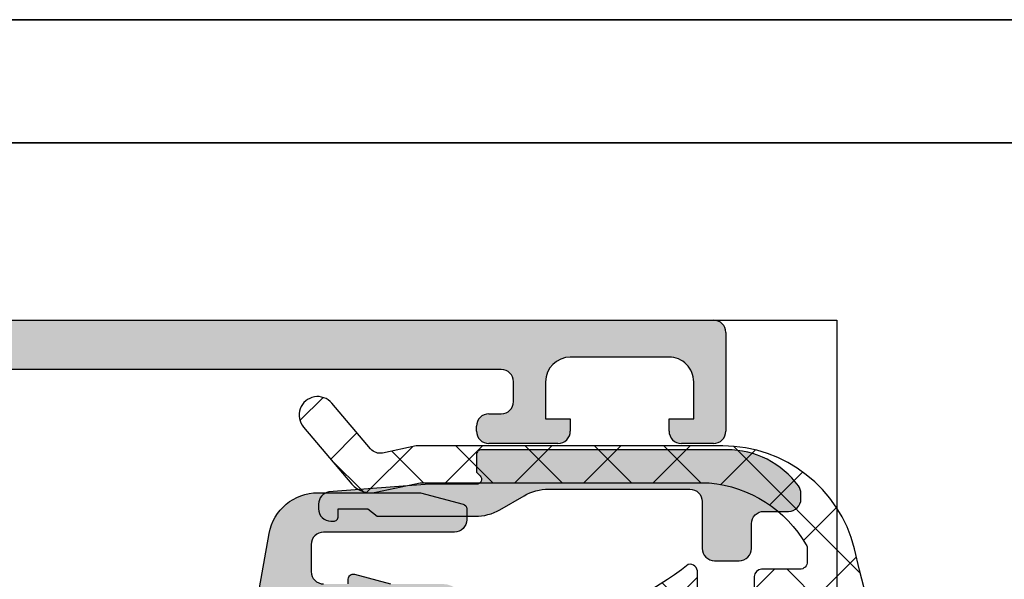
# Model space of a CAD drawing. Header units: millimetres. Extents: x 373037 to 682063, y 76092 to 274210.
# Tile 218 of 256: x 660879 to 660919, y 273249 to 273272. Entities that reach past the tile are written whole.
import ezdxf

# ---------------------------------------------------------------- set-up
doc = ezdxf.new("R2010")
doc.units = ezdxf.units.MM
doc.header["$LTSCALE"] = 100
doc.linetypes.add('ČÁRKOVANÁ', pattern=[19.049999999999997, 12.7, -6.35])
doc.layers.add('PUDORYS', color=253, linetype='CONTINUOUS')

msp = doc.modelspace()

# ---------------------------------------------------------------- hatches: boundary and pattern name
at = {"layer": 'PUDORYS', "true_color": 0x939598}
h = msp.add_hatch(color=252, dxfattribs=at)
edge = h.paths.add_edge_path()
edge.add_arc((660907.138070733, 273259.4724513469), 0.5000674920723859, 0.0077324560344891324, 89.99226754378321, ccw=False)
edge.add_line((660907.6381382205, 273259.4725188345), (660907.6381382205, 273255.4725188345))
edge.add_arc((660907.138070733, 273255.472586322), 0.5000674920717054, 270.0077324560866, 359.99226754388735, ccw=False)
edge.add_line((660907.1381382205, 273254.9725188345), (660905.8380893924, 273254.9725188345))
edge.add_arc((660905.8381262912, 273255.4725557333), 0.5000369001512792, 180.0042279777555, 269.99577202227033, ccw=False)
edge.add_line((660905.3380893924, 273255.4725188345), (660905.3380893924, 273255.9725188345))
edge.add_line((660905.3380893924, 273255.9725188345), (660906.3380893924, 273255.9725188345))
edge.add_line((660906.3380893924, 273255.9725188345), (660906.3380893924, 273257.4725188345))
edge.add_arc((660905.338126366, 273257.4725558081), 0.9999630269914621, 359.9978814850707, 450.0021185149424)
edge.add_line((660905.3380893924, 273258.4725188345), (660901.3380893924, 273258.4725188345))
edge.add_arc((660901.338166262, 273257.4724419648), 1.000076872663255, 90.00440397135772, 179.9955960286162)
edge.add_line((660900.3380893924, 273257.4725188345), (660900.3380893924, 273255.9725188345))
edge.add_line((660900.3380893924, 273255.9725188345), (660901.3380893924, 273255.9725188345))
edge.add_line((660901.3380893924, 273255.9725188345), (660901.3380893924, 273255.4725188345))
edge.add_arc((660900.8381468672, 273255.4724613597), 0.4999425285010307, -90.0065868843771, 0.006586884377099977, ccw=False)
edge.add_line((660900.8380893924, 273254.9725188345), (660898.0381015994, 273254.9725188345))
edge.add_arc((660898.0381015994, 273255.4725188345), 0.5000000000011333, 180.0000000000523, 270.0000000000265, ccw=False)
edge.add_line((660897.5381015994, 273255.4725188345), (660897.5381015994, 273255.6725188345))
edge.add_arc((660898.0381015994, 273255.6725188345), 0.5000000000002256, 89.99999999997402, 179.9999999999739, ccw=False)
edge.add_line((660898.0381015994, 273256.1725188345), (660898.5381015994, 273256.1725188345))
edge.add_arc((660898.5380665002, 273256.6725539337), 0.500035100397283, 270.0040217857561, 359.9959782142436)
edge.add_line((660899.0381015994, 273256.6725188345), (660899.0381015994, 273257.4725218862))
edge.add_arc((660898.538085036, 273257.4725053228), 0.5000165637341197, 0.001897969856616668, 89.99810203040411)
edge.add_line((660898.5381015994, 273257.9725218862), (660867.2381077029, 273257.9725218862))
edge.add_line((660867.2381077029, 273257.9725218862), (660861.1996500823, 273257.5401252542))
edge.add_arc((660861.2381061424, 273256.5409055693), 0.9999594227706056, 92.20400286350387, 179.9999999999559)
edge.add_line((660860.2381467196, 273256.5409055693), (660860.2381467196, 273249.8724533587))
edge.add_arc((660860.7381467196, 273249.8724533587), 0.5000000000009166, 180.0000000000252, 269.9999999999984)
edge.add_line((660860.7381467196, 273249.3724533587), (660861.6381467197, 273249.3724533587))
edge.add_arc((660861.6381467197, 273248.8724533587), 0.5000000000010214, 1.1692691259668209e-10, 90.0000000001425, ccw=False)
edge.add_line((660862.1381467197, 273248.8724533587), (660862.1381467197, 273247.4724518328))
edge.add_arc((660862.2169831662, 273247.2049312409), 0.278895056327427, 106.4198764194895, 181.1645893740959)
edge.add_line((660861.9381457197, 273247.1992628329), (660861.9381457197, 273246.7456688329))
edge.add_arc((660862.2170138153, 273246.7400081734), 0.2789255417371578, 178.8371299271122, 253.575405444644)
edge.add_line((660862.1381467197, 273246.4724648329), (660862.1381467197, 273244.592453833))
edge.add_arc((660861.8381467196, 273244.5924538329), 0.3000000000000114, 270.00000000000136, 360, ccw=False)
edge.add_line((660861.8381467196, 273244.2924538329), (660860.8581724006, 273244.2924538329))
edge.add_arc((660860.8581724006, 273244.5924538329), 0.2999999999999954, 180.0000000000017, 270.00000000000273, ccw=False)
edge.add_line((660860.5581724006, 273244.5924538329), (660860.5581724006, 273247.3524518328))
edge.add_arc((660860.4381724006, 273247.352451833), 0.1200000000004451, 0, 89.99999999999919)
edge.add_line((660860.4381724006, 273247.4724518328), (660856.1381467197, 273247.4724518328))
edge.add_arc((660856.1381467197, 273246.9724518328), 0.5000000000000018, 89.9999999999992, 179.9999999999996)
edge.add_line((660855.6381467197, 273246.9724518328), (660855.6381467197, 273246.2724518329))
edge.add_line((660855.6381467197, 273246.2724518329), (660857.0196421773, 273243.8796315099))
edge.add_arc((660856.9000269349, 273243.8105716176), 0.1381197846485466, -90.00000000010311, 29.999999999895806, ccw=False)
edge.add_line((660856.9000269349, 273243.6724518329), (660853.1381467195, 273243.6724518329))
edge.add_arc((660853.1381467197, 273241.6724518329), 1.999999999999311, 90.00000000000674, 180.0000000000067)
edge.add_line((660851.1381467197, 273241.6724518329), (660851.1381467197, 273241.1044564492))
edge.add_arc((660850.6381467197, 273241.1044564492), 0.5000000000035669, 325.52092823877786, 360, ccw=False)
edge.add_arc((660846.9286481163, 273243.6519297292), 4.999999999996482, 275.34922800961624, 325.5209282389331, ccw=False)
edge.add_arc((660847.3762665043, 273238.8105784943), 0.1381197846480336, 150.0000000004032, 277.70243749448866, ccw=False)
edge.add_line((660847.256651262, 273238.8796383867), (660848.6381467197, 273241.2724587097))
edge.add_line((660848.6381467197, 273241.2724587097), (660848.6381467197, 273241.9724587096))
edge.add_arc((660848.1381467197, 273241.9724587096), 0.5, 0, 89.99999999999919)
edge.add_line((660848.1381467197, 273242.4724587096), (660843.8381210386, 273242.4724587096))
edge.add_arc((660843.8381210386, 273242.3524587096), 0.1199999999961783, 90.00000000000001, 179.9999999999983)
edge.add_line((660843.7181210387, 273242.3524587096), (660843.7181210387, 273239.5924607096))
edge.add_arc((660843.4181210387, 273239.5924607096), 0.2999999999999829, 270.0000000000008, 360, ccw=False)
edge.add_line((660843.4181210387, 273239.2924607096), (660842.4381467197, 273239.2924607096))
edge.add_arc((660842.4381467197, 273239.5924607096), 0.300000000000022, 180.0000000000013, 270, ccw=False)
edge.add_line((660842.1381467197, 273239.5924607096), (660842.1381467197, 273241.4724717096))
edge.add_arc((660842.059279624, 273241.7400150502), 0.2789255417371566, 286.4245945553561, 361.1628700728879)
edge.add_line((660842.3381477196, 273241.7456757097), (660842.3381477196, 273242.1992697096))
edge.add_arc((660842.059310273, 273242.2049381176), 0.2788950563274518, 358.8354106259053, 433.5801235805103)
edge.add_line((660842.1381467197, 273242.4724587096), (660842.1381467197, 273245.472517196))
edge.add_line((660842.1381467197, 273245.472517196), (660842.8382190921, 273246.17262009))
edge.add_line((660842.8382190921, 273246.17262009), (660843.4382251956, 273246.17262009))
edge.add_line((660843.4382251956, 273246.17262009), (660843.4382251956, 273244.5726139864))
edge.add_arc((660843.938234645, 273244.5726234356), 0.5000094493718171, 180.0010827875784, 269.9989172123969)
edge.add_line((660843.9382251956, 273244.0726139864), (660844.3336532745, 273244.0726139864))
edge.add_arc((660844.3336532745, 273244.5726139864), 0.5000000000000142, 270.0000000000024, 285.0000000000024)
edge.add_line((660844.463062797, 273244.0896510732), (660845.8969495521, 273244.4738598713))
edge.add_arc((660845.638130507, 273245.4397856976), 1.000000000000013, 285.0000000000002, 360.0000000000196)
edge.add_line((660846.638130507, 273245.4397856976), (660846.638130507, 273251.1726078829))
edge.add_line((660846.638130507, 273251.1726078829), (660843.4382251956, 273251.1726078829))
edge.add_line((660843.4382251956, 273251.1726078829), (660843.4382251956, 273250.3726200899))
edge.add_line((660843.4382251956, 273250.3726200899), (660842.8382190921, 273250.3726200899))
edge.add_line((660842.8382190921, 273250.3726200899), (660842.1382374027, 273251.5850529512))
edge.add_line((660842.1382374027, 273251.5850529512), (660842.1382374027, 273252.6726078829))
edge.add_line((660842.1382374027, 273252.6726078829), (660857.1381467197, 273252.6726078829))
edge.add_arc((660857.1381467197, 273253.1726078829), 0.5000000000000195, 269.9999999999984, 360.0000000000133)
edge.add_line((660857.6381467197, 273253.1726078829), (660857.6381467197, 273258.9725188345))
edge.add_arc((660858.6381467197, 273258.9725188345), 1, 90, 180.0000000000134, ccw=False)
edge.add_line((660858.6381467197, 273259.9725188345), (660907.1381382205, 273259.9725188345))
edge = h.paths.add_edge_path(flags=16)
edge.add_line((660848.238130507, 273250.3726200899), (660848.238130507, 273245.9726200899))
edge.add_arc((660848.738130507, 273245.9726200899), 0.5000000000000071, 180.0000000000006, 269.9999999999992)
edge.add_line((660848.738130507, 273245.4726200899), (660853.138130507, 273245.4726200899))
edge.add_arc((660853.138130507, 273245.9726200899), 0.4999999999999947, 269.9999999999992, 360.0000000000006)
edge.add_line((660853.638130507, 273245.9726200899), (660853.638130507, 273250.3726200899))
edge.add_arc((660853.138130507, 273250.3726200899), 0.5, 0, 89.99999999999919)
edge.add_line((660853.138130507, 273250.8726200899), (660848.738130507, 273250.8726200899))
edge.add_arc((660848.738130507, 273250.3726200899), 0.4999999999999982, 90.00000000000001, 180.0000000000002)
h = msp.add_hatch(dxfattribs=at)
h.set_pattern_fill('ANSI37', color=252, scale=0.625, angle=90, style=0)
h.set_pattern_definition([(135, (679960.638258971, 248348.1544064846), (-1.403165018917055, -1.403165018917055), []), (225, (679960.638258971, 248348.1544064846), (1.403165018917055, -1.403165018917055), [])])
edge = h.paths.add_edge_path()
edge.add_ellipse((660906.525053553, 273248.3519570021), major_axis=(-5.039467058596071, 0), ratio=1, start_angle=209.7917844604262, end_angle=265.0355387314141, ccw=False)
edge.add_ellipse((660910.6381380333, 273250.7067572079), major_axis=(-0.3000000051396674, 0), ratio=1, start_angle=180.0006926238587, end_angle=209.7921729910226, ccw=False)
edge.add_line((660910.9381380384, 273250.7067608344), (660910.9381410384, 273250.1724768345))
edge.add_ellipse((660910.6381412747, 273250.1724755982), major_axis=(-0.2999997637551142, 0), ratio=1, start_angle=89.99995488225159, end_angle=180.00023612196, ccw=False)
edge.add_line((660910.6381410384, 273249.8724758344), (660909.0881440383, 273249.8724758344))
edge.add_ellipse((660909.0881516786, 273249.5724651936), major_axis=(-0.300010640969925, 0), ratio=1, start_angle=270.0014591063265, end_angle=359.9956760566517)
edge.add_line((660908.7881410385, 273249.5724878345), (660908.7881300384, 273248.1725058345))
edge.add_ellipse((660908.4881402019, 273248.1725086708), major_axis=(-0.299989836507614, 0), ratio=1, start_angle=90.00035075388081, end_angle=179.9994582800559, ccw=False)
edge.add_line((660908.4881420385, 273247.8725188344), (660906.7881300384, 273247.8725188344))
edge.add_ellipse((660906.7881371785, 273248.1725289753), major_axis=(-0.3000101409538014, 0), ratio=1, start_angle=0.004419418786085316, end_angle=89.99863638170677, ccw=False)
edge.add_line((660906.4881270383, 273248.1725058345), (660906.4881380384, 273249.7363368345))
edge.add_ellipse((660906.1869789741, 273249.769193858), major_axis=(-0.3029461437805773, 0), ratio=1, start_angle=173.7735490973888, end_angle=283.4835773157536)
edge.add_ellipse((660897.4820558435, 273261.08515818), major_axis=(-14.00076634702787, 0), ratio=1, start_angle=105.30173220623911, end_angle=128.0756200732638, ccw=False)
edge.add_ellipse((660901.2887694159, 273247.0929204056), major_axis=(-0.5004721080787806, 0), ratio=1, start_angle=-77.08239146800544, end_angle=39.80663438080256)
edge.add_line((660900.9043020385, 273246.7725188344), (660909.1875810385, 273246.7725188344))
edge.add_ellipse((660909.187580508, 273247.2725185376), major_axis=(-0.4999997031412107, 0), ratio=1, start_angle=90.00006078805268, end_angle=150.0000196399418)
edge.add_line((660909.6205930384, 273247.0225188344), (660909.7937990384, 273247.3225188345))
edge.add_ellipse((660910.226811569, 273247.0725191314), major_axis=(-0.4999997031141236, 0), ratio=1, start_angle=270.0000607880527, end_angle=330.0000196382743, ccw=False)
edge.add_line((660910.2268110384, 273247.5725188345), (660911.8561590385, 273247.5725188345))
edge.add_ellipse((660911.8561598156, 273246.5725194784), major_axis=(-0.999999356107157, 0), ratio=1, start_angle=210.050338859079, end_angle=270.0000445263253, ccw=False)
edge.add_ellipse((660919.0405405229, 273250.7288462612), major_axis=(-7.300023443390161, 0), ratio=1, start_angle=30.05035458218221, end_angle=78.7144463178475)
edge.add_ellipse((660917.2253084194, 273243.672509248), major_axis=(-0.3999905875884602, 0), ratio=1, start_angle=165.1470247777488, end_angle=249.4981705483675)
edge.add_ellipse((660919.5993753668, 273250.0216073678), major_axis=(-6.378448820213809, 0), ratio=1, start_angle=14.45259778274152, end_angle=69.4981254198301, ccw=False)
edge.add_line((660913.4227760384, 273248.4296808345), (660913.0591890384, 273249.8403878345))
edge.add_line((660913.0591890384, 273249.8403878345), (660912.8490760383, 273250.7030888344))
edge.add_ellipse((660907.5124533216, 273249.3725238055), major_axis=(-5.499995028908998, 0), ratio=1, start_angle=193.9999549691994, end_angle=270.0000342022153)
edge.add_line((660907.5124500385, 273254.8725188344), (660895.0944220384, 273254.8725188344))
edge.add_line((660895.0944220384, 273254.8725188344), (660893.7313650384, 273254.5848998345))
edge.add_ellipse((660893.6281324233, 273255.0741261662), major_axis=(-0.4999993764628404, 0), ratio=1, start_angle=40.28375159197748, end_angle=101.91530077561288, ccw=False)
edge.add_line((660893.2467070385, 273254.7508398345), (660891.6730960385, 273256.6074478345))
edge.add_ellipse((660891.1009570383, 273256.1225183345), major_axis=(-0.749999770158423, 0), ratio=1, start_angle=-139.7162938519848, end_angle=40.28370615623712)
edge.add_line((660890.5288180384, 273255.6375888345), (660892.4881040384, 273253.3259448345))
edge.add_ellipse((660893.2509556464, 273253.9725169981), major_axis=(-0.9999990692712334, 0), ratio=1, start_angle=40.28369868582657, end_angle=101.9152478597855)
edge.add_line((660893.4574200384, 273252.9940638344), (660895.2509570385, 273253.3725188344))
edge.add_line((660895.2509570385, 273253.3725188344), (660906.9611580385, 273253.3725188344))
h = msp.add_hatch(color=252, dxfattribs=at)
edge = h.paths.add_edge_path()
edge.add_line((660893.1381380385, 273252.3185188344), (660893.5113430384, 273252.0185188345))
edge.add_line((660893.5113430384, 273252.0185188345), (660897.4845480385, 273252.0185188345))
edge.add_ellipse((660897.4845464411, 273254.0185260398), major_axis=(-2.000007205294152, 0), ratio=1, start_angle=90.00004576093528, end_angle=119.999933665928)
edge.add_line((660898.4845480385, 273252.2864678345), (660899.4616000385, 273252.8505698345))
edge.add_ellipse((660900.4616016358, 273251.1185116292), major_axis=(-2.000007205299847, 0), ratio=1, start_angle=270.0000457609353, end_angle=299.999933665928, ccw=False)
edge.add_line((660900.4616000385, 273253.1185188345), (660906.1814340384, 273253.1185188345))
edge.add_ellipse((660906.181434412, 273252.618519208), major_axis=(-0.4999996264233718, 0), ratio=1, start_angle=179.9999571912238, end_angle=270.0000428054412, ccw=False)
edge.add_line((660906.6814340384, 273252.6185188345), (660906.6814340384, 273250.7185188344))
edge.add_ellipse((660907.1811760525, 273250.7182608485), major_axis=(-0.499742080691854, 0), ratio=1, start_angle=-0.02957826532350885, end_angle=90.02957826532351)
edge.add_line((660907.1814340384, 273250.2185188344), (660908.1814340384, 273250.2185188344))
edge.add_ellipse((660908.1816920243, 273250.7182608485), major_axis=(-0.499742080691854, 0), ratio=1, start_angle=89.97042173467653, end_angle=180.0295782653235)
edge.add_line((660908.6814340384, 273250.7185188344), (660908.6814340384, 273251.7185188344))
edge.add_ellipse((660909.1811734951, 273251.7187793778), major_axis=(-0.4997395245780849, 0), ratio=1, start_angle=-90.02987163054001, end_angle=0.029871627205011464, ccw=False)
edge.add_line((660909.1814340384, 273252.2185188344), (660910.1814340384, 273252.2185188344))
edge.add_ellipse((660910.1816879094, 273252.7182669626), major_axis=(-0.4997481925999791, 0), ratio=1, start_angle=89.97089387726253, end_angle=180.0288769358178)
edge.add_line((660910.6814360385, 273252.7185188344), (660910.6814360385, 273252.9515498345))
edge.add_ellipse((660910.1814368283, 273252.9515503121), major_axis=(-0.4999992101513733, 0), ratio=1, start_angle=179.9999452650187, end_angle=216.249313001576)
edge.add_ellipse((660907.6814334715, 273251.1185124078), major_axis=(-3.600006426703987, 0), ratio=1, start_angle=216.2493860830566, end_angle=269.9999591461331)
edge.add_line((660907.6814360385, 273254.7185188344), (660897.7381380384, 273254.7185188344))
edge.add_ellipse((660897.738137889, 273254.5185189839), major_axis=(-0.1999998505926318, 0), ratio=1, start_angle=-90.00004281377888, end_angle=4.278876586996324e-05)
edge.add_line((660897.5381380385, 273254.5185188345), (660897.5381380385, 273253.8012978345))
edge.add_line((660897.5381380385, 273253.8012978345), (660897.6790990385, 273253.6603988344))
edge.add_ellipse((660897.538137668, 273253.5185188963), major_axis=(-0.2000000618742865, 0), ratio=1, start_angle=90.00010608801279, end_angle=225.1860756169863, ccw=False)
edge.add_line((660897.5381380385, 273253.3185188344), (660895.6385690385, 273253.3185188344))
edge.add_line((660895.6385690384, 273253.3185188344), (660891.5599210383, 273253.0042008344))
edge.add_ellipse((660891.6381385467, 273252.5103561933), major_axis=(-0.5000005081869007, 0), ratio=1, start_angle=279.0000227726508, end_angle=359.9999265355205)
edge.add_line((660891.1381380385, 273252.5103568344), (660891.1381380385, 273252.3185188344))
edge.add_ellipse((660891.6381376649, 273252.3185184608), major_axis=(-0.4999996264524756, 0), ratio=1, start_angle=-4.280877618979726e-05, end_angle=90.00004280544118)
edge.add_line((660891.6381380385, 273251.8185188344), (660891.7381380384, 273251.8185188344))
edge.add_ellipse((660891.7381381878, 273252.0185186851), major_axis=(-0.1999998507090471, 0), ratio=1, start_angle=89.99995720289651, end_angle=180.0000427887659)
edge.add_line((660891.9381380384, 273252.0185188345), (660891.9381380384, 273252.3185188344))
edge.add_line((660891.9381380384, 273252.3185188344), (660893.1381380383, 273252.3185188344))
h = msp.add_hatch(color=252, dxfattribs=at)
edge = h.paths.add_edge_path(flags=16)
edge.add_line((660889.9382820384, 273247.4763038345), (660889.9382820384, 273243.2765538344))
edge.add_ellipse((660890.4382816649, 273243.2765534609), major_axis=(-0.4999996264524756, 0), ratio=1, start_angle=-4.280877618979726e-05, end_angle=90.00004280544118)
edge.add_line((660890.4382820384, 273242.7765538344), (660894.8383060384, 273242.7765538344))
edge.add_ellipse((660894.838306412, 273243.2765534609), major_axis=(-0.4999996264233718, 0), ratio=1, start_angle=89.99995719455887, end_angle=180.0000428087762)
edge.add_line((660895.3383060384, 273243.2765538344), (660895.3383060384, 273247.4763028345))
edge.add_ellipse((660894.8383055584, 273247.4763023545), major_axis=(-0.5000004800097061, 0), ratio=1, start_angle=180.0000550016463, end_angle=269.9999449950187)
edge.add_line((660894.8383060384, 273247.9763028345), (660890.4382820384, 273247.9763038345))
edge.add_ellipse((660890.4382816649, 273247.476304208), major_axis=(-0.4999996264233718, 0), ratio=1, start_angle=-90.00004280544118, end_angle=4.280877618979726e-05)
edge = h.paths.add_edge_path()
edge.add_line((660887.9399010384, 273244.5628998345), (660889.1396610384, 273251.3258998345))
edge.add_arc((660891.1089126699, 273250.9765554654), 1.999998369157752, 89.99996079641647, 169.9404098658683, ccw=False)
edge.add_line((660891.1089140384, 273252.9765538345), (660895.2738870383, 273252.9765538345))
edge.add_line((660895.2738870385, 273252.9765538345), (660896.9916760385, 273252.5162728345))
edge.add_arc((660896.9399121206, 273252.3230877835), 0.1999999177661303, 1.4607539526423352e-05, 74.99996142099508, ccw=False)
edge.add_line((660897.1399120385, 273252.3230878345), (660897.1399120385, 273251.8765538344))
edge.add_arc((660896.639912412, 273251.8765534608), 0.4999996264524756, -90.00004280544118, 4.280877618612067e-05, ccw=False)
edge.add_line((660896.6399120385, 273251.3765538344), (660891.3399120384, 273251.3765538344))
edge.add_arc((660891.3399116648, 273250.876554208), 0.4999996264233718, 89.99995719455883, 180.0000428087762)
edge.add_line((660890.8399120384, 273250.8765538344), (660890.8399120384, 273249.7763038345))
edge.add_arc((660891.3399125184, 273249.7763043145), 0.5000004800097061, 180.0000550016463, 269.9999449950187)
edge.add_line((660891.3399120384, 273249.2763038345), (660892.3399120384, 273249.2763038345))
edge.add_line((660892.3399120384, 273249.2763038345), (660892.3399120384, 273249.4763038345))
edge.add_arc((660892.5399121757, 273249.4763035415), 0.2000001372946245, 74.99999461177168, 179.9999160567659, ccw=False)
edge.add_line((660892.5916760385, 273249.6694888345), (660894.0590640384, 273249.2763028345))
edge.add_line((660894.0590640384, 273249.2763028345), (660896.1399120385, 273249.2763028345))
edge.add_arc((660896.1399110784, 273248.2763018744), 1.00000096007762, 5.50083163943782e-05, 89.99994499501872, ccw=False)
edge.add_line((660897.1399120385, 273248.2763028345), (660897.1399120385, 273237.3768008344))
edge.add_arc((660896.7399117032, 273237.3768005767), 0.4000003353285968, -119.99991681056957, 3.6919009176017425e-05, ccw=False)
edge.add_line((660896.5399120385, 273237.0303898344), (660895.6770640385, 273237.5285558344))
edge.add_line((660895.6770640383, 273237.5285558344), (660894.1849030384, 273237.9564258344))
edge.add_arc((660894.2675944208, 273238.2448046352), 0.3000003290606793, 149.8207587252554, 253.99998311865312, ccw=False)
edge.add_line((660894.0082570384, 273238.3956168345), (660895.4399920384, 273240.8612278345))
edge.add_line((660895.4399920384, 273240.8612278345), (660895.4399920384, 273241.2816468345))
edge.add_arc((660895.2484237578, 273241.2851393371), 0.1916001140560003, 358.9555499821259, 452.522221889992)
edge.add_line((660895.2399920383, 273241.4765538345), (660888.7505530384, 273241.4765538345))
edge.add_arc((660888.7323152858, 273241.2773873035), 0.1999998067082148, 84.76799547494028, 204.1409481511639)
edge.add_line((660888.5498070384, 273241.1955908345), (660889.6181280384, 273238.8119058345))
edge.add_arc((660889.4356194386, 273238.7301090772), 0.2000002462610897, -68.02620229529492, 24.140982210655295, ccw=False)
edge.add_line((660889.5104560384, 273238.5446378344), (660887.4872280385, 273237.7282778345))
edge.add_arc((660887.3375549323, 273238.099219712), 0.3999998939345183, 179.9999824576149, 291.9738178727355, ccw=False)
edge.add_line((660886.9375550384, 273238.0992198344), (660886.9375540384, 273240.1633668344))
edge.add_arc((660887.2375536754, 273240.1633676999), 0.2999996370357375, 127.90491347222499, 180.0001653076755, ccw=False)
edge.add_arc((660886.8689431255, 273240.6367872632), 0.3000002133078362, 307.9046524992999, 375.9998620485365)
edge.add_line((660887.1573220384, 273240.7194778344), (660886.9400000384, 273241.4773668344))
edge.add_arc((660888.5399990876, 273241.4773672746), 1.599999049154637, 121.59239448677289, 180.0000157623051, ccw=False)
edge.add_arc((660887.4398670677, 273243.2661393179), 0.4999999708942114, 301.592335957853, 359.9984549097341)
edge.add_line((660887.9398670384, 273243.2661258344), (660887.9399010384, 273244.5628998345))

# ---------------------------------------------------------------- linework, layer by layer
at = {"layer": 'PUDORYS', "color": 252, "true_color": 0x939598}
for p, q in [((660858.6381467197, 273259.9725188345), (660907.1381382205, 273259.9725188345)), ((660907.6381382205, 273259.4725188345), (660907.6381382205, 273255.4725188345)), ((660905.3380893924, 273258.4725188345), (660901.3380893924, 273258.4725188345)), ((660898.5381015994, 273257.9725218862), (660867.2381077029, 273257.9725218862)), ((660899.0381015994, 273256.6725188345), (660899.0381015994, 273257.4725218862)), ((660900.3380893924, 273257.4725188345), (660900.3380893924, 273255.9725188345)), ((660906.3380893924, 273255.9725188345), (660906.3380893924, 273257.4725188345)), ((660898.0381015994, 273256.1725188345), (660898.5381015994, 273256.1725188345)), ((660900.3380893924, 273255.9725188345), (660901.3380893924, 273255.9725188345)), ((660901.3380893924, 273255.9725188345), (660901.3380893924, 273255.4725188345)), ((660905.3380893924, 273255.4725188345), (660905.3380893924, 273255.9725188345)), ((660905.3380893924, 273255.9725188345), (660906.3380893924, 273255.9725188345)), ((660897.5381015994, 273255.4725188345), (660897.5381015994, 273255.6725188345)), ((660900.8380893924, 273254.9725188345), (660898.0381015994, 273254.9725188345)), ((660907.1381382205, 273254.9725188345), (660905.8380893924, 273254.9725188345))]:
    msp.add_line(p, q, dxfattribs=at)
at = {"layer": 'PUDORYS', "color": 252, "ltscale": 15, "true_color": 0x939598}
for points in [[(655036.6382374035, 249592.1544280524), (681616.6382374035, 249592.1544280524), (681616.6382374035, 273272.1544280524), (655036.6382374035, 273272.1544280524)], [(681611.6382374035, 273267.1544280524), (655041.6382374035, 273267.1544280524), (655041.6382374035, 249597.1544280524), (681611.6382374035, 249597.1544280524)], [(660912.1381100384, 273174.972493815), (660840.1381382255, 273174.972493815), (660840.1381382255, 273259.972465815), (660912.1381100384, 273259.972465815)]]:
    msp.add_lwpolyline(points, close=True, dxfattribs=at)
at = {"layer": 'PUDORYS', "color": 252, "linetype": 'ČÁRKOVANÁ', "ltscale": 5, "true_color": 0x939598}
for points in [[(681606.6382374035, 249602.1544280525), (655036.6382374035, 249602.1544280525), (655036.6382374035, 273272.1544280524), (681606.6382374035, 273272.1544280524)], [(681611.6382374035, 249597.1544280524), (655041.6382374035, 249597.1544280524), (655041.6382374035, 273267.1544280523), (681611.6382374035, 273267.1544280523)]]:
    msp.add_lwpolyline(points, close=True, dxfattribs=at)
at = {"layer": 'PUDORYS', "color": 252, "true_color": 0x939598, "extrusion": (0, 0, -1)}
for points in [[(-660913.4227760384, 273248.4296808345), (-660913.0591890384, 273249.8403878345), (-660912.8490760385, 273250.7030888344), (-660912.8490760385, 273250.7030888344, -0.344328), (-660907.5124500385, 273254.8725188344), (-660895.0944220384, 273254.8725188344), (-660893.7313650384, 273254.5848998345), (-660893.7313650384, 273254.5848998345, 0.275594), (-660893.2467070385, 273254.7508398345), (-660891.6730960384, 273256.6074478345), (-660891.6730960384, 273256.6074478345, -1), (-660890.5288180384, 273255.6375888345), (-660892.4881040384, 273253.3259448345), (-660892.4881040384, 273253.3259448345, -0.275594), (-660893.4574200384, 273252.9940638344), (-660895.2509570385, 273253.3725188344), (-660906.9611580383, 273253.3725188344), (-660906.9611580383, 273253.3725188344, 0.245826), (-660910.8984880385, 273250.8558138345, 0.130727), (-660910.9381380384, 273250.7067608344), (-660910.9381410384, 273250.1724768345), (-660910.9381410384, 273250.1724768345, 0.414215), (-660910.6381410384, 273249.8724758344), (-660909.0881440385, 273249.8724758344), (-660909.0881440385, 273249.8724758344, -0.414184), (-660908.7881410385, 273249.5724878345), (-660908.7881300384, 273248.1725058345)], [(-660906.4881270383, 273248.1725058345), (-660906.4881380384, 273249.7363368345), (-660906.4881380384, 273249.7363368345, -0.51896), (-660906.1163420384, 273250.0637898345, 0.0996982), (-660901.1768890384, 273247.5807268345, -0.559391)]]:
    msp.add_lwpolyline(points, format="xyb", dxfattribs=at)
msp.add_lwpolyline([(-660893.1381380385, 273252.3185188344), (-660893.5113430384, 273252.0185188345), (-660897.4845480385, 273252.0185188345), (-660897.4845480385, 273252.0185188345, -0.131652), (-660898.4845480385, 273252.2864678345), (-660899.4616000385, 273252.8505698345), (-660899.4616000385, 273252.8505698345, 0.131652), (-660900.4616000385, 273253.1185188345), (-660906.1814340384, 273253.1185188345), (-660906.1814340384, 273253.1185188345, 0.414214), (-660906.6814340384, 273252.6185188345), (-660906.6814340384, 273250.7185188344), (-660906.6814340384, 273250.7185188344, -0.414516), (-660907.1814340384, 273250.2185188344), (-660908.1814340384, 273250.2185188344), (-660908.1814340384, 273250.2185188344, -0.414516), (-660908.6814340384, 273250.7185188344), (-660908.6814340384, 273251.7185188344), (-660908.6814340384, 273251.7185188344, 0.414519), (-660909.1814340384, 273252.2185188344), (-660910.1814340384, 273252.2185188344), (-660910.1814340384, 273252.2185188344, -0.41451), (-660910.6814360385, 273252.7185188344), (-660910.6814360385, 273252.9515498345), (-660910.6814360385, 273252.9515498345, -0.1595), (-660910.5846620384, 273253.2471998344, -0.238928), (-660907.6814360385, 273254.7185188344), (-660897.7381380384, 273254.7185188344), (-660897.7381380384, 273254.7185188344, -0.414214), (-660897.5381380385, 273254.5185188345), (-660897.5381380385, 273253.8012978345), (-660897.6790990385, 273253.6603988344), (-660897.6790990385, 273253.6603988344, 0.669353), (-660897.5381380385, 273253.3185188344), (-660895.6385690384, 273253.3185188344), (-660891.5599210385, 273253.0042008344), (-660891.5599210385, 273253.0042008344, -0.368919), (-660891.1381380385, 273252.5103568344), (-660891.1381380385, 273252.3185188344), (-660891.1381380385, 273252.3185188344, -0.414214), (-660891.6381380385, 273251.8185188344), (-660891.7381380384, 273251.8185188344), (-660891.7381380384, 273251.8185188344, -0.414214), (-660891.9381380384, 273252.0185188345), (-660891.9381380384, 273252.3185188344), (-660893.1381380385, 273252.3185188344)], format="xyb", close=True, dxfattribs=at)
at = {"layer": 'PUDORYS', "color": 252, "true_color": 0x939598}
for points in [[(660887.9399010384, 273244.5628998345), (660889.1396610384, 273251.3258998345), (660889.1396610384, 273251.3258998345, -0.363676), (660891.1089140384, 273252.9765538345), (660895.2738870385, 273252.9765538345), (660896.9916760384, 273252.5162728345), (660896.9916760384, 273252.5162728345, -0.339454), (660897.1399120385, 273252.3230878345), (660897.1399120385, 273251.8765538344), (660897.1399120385, 273251.8765538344, -0.414214), (660896.6399120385, 273251.3765538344), (660891.3399120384, 273251.3765538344), (660891.3399120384, 273251.3765538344, 0.414214), (660890.8399120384, 273250.8765538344), (660890.8399120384, 273249.7763038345), (660890.8399120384, 273249.7763038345, 0.414213), (660891.3399120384, 273249.2763038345)], [(660892.3399120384, 273249.2763038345), (660892.3399120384, 273249.4763038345), (660892.3399120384, 273249.4763038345, -0.493145), (660892.5916760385, 273249.6694888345), (660894.0590640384, 273249.2763028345)]]:
    msp.add_lwpolyline(points, format="xyb", dxfattribs=at)
for centre, radius, start, end in [((660907.138070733, 273259.4724513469), 0.5000674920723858, 0.007732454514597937, 89.9922675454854), ((660901.338166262, 273257.4724419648), 1.000076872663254, 90.00440397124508, 179.9955960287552), ((660905.338126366, 273257.4725558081), 0.999963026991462, 359.9978814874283, 90.00211851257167), ((660898.538085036, 273257.4725053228), 0.5000165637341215, 0.001897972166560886, 89.99810202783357), ((660898.5380665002, 273256.6725539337), 0.5000351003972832, 270.0040217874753, 359.9959782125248), ((660898.0381015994, 273255.6725188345), 0.5000000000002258, 90, 180), ((660898.0381015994, 273255.4725188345), 0.5000000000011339, 180, 270), ((660900.8381468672, 273255.4724613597), 0.4999425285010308, 269.9934131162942, 0.006586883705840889), ((660905.8381262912, 273255.4725557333), 0.5000369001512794, 180.0042279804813, 269.9957720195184), ((660907.138070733, 273255.472586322), 0.5000674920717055, 270.0077324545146, 359.9922675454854)]:
    msp.add_arc(centre, radius, start, end, dxfattribs=at)

doc.saveas('drawing.dxf')
